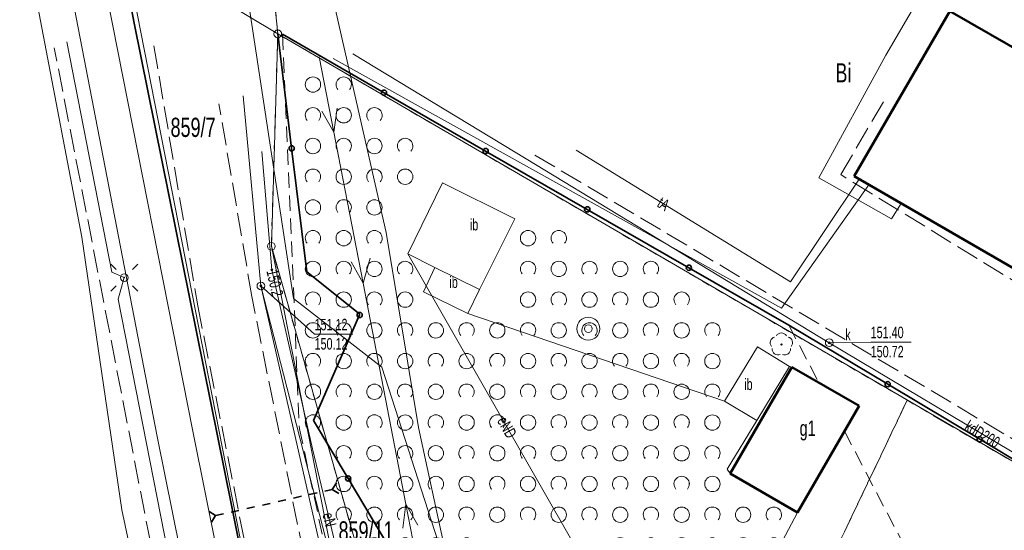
# Model space of a CAD drawing. Header units: millimetres. Extents: x 7509325 to 7510261, y 5702462 to 5703755.
# Tile 17 of 26: x 7509715 to 7509779, y 5702905 to 5702939. Entities that reach past the tile are written whole.
import ezdxf
from ezdxf.enums import TextEntityAlignment as Align

# ---------------------------------------------------------------- set-up
doc = ezdxf.new("R2010")
doc.units = ezdxf.units.MM
for name, pattern in [('1_14', [1, -1]), ('1_OTDI', [0]), ('1_OTKC', [1.5, 1, -0.5]), ('1_OTKJ', [2, 1.5, -0.5]), ('1_OTKR', [0]), ('1_OTZI', [1.5, 1, -0.5]), ('1_OTZK', [1.5, 1, -0.5]), ('3_EGBU_A', [0]), ('4_SUEP_A', [0]), ('4_SUKP', [0]), ('4_SULO', [0]), ('4_SUTP_A', [0]), ('4_SUWP', [0]), ('GDE', [0]), ('GUK', [2, 1.5, -0.5]), ('GUZ', [1, 0.5, -0.5])]:
    doc.linetypes.add(name, pattern=pattern)
for name, color, linetype, lineweight in [('Dzialki', 7, 'GDE', 18), ('EGBB_E_T_0', 7, 'Continuous', 20), ('EGBB_L_0', 7, '3_EGBU_A', 50), ('Numery_dzialek', 7, 'Continuous', 13), ('Numery_uzytkow', 7, 'Continuous', 13), ('OTD_E_T_7', 7, 'Continuous', 0), ('OTD_L_14', 7, '1_OTDI', 18), ('OTK_L_0', 7, '1_OTKJ', 18), ('OTK_L_2', 7, '1_OTKC', 18), ('OTK_L_5', 7, 'Continuous', 18), ('OTK_L_8', 7, 'Continuous', 35), ('OTO_L_0', 7, 'Continuous', 35), ('OTZ_L_1', 7, '1_OTZK', 18), ('Punkty', 7, 'Continuous', 18), ('SUE_T_3', 7, 'Continuous', 18), ('SUEP_E_T_0', 1, 'Continuous', 0), ('SUEP_L_0', 1, '4_SUEP_A', 18), ('SUER_T_0', 1, 'Continuous', 18), ('SUL_L_1', 7, '4_SULO', 35), ('SUP_T_0', 7, 'Continuous', 18), ('SUW_T_3', 5, 'Continuous', 18), ('SUWP_L_0', 5, '4_SUWP', 18), ('Uzytki', 7, 'GUZ', 18)]:
    doc.layers.add(name, color=color, linetype=linetype, lineweight=lineweight)
for name, color, linetype, lineweight, true_color in [('Kontury', 7, 'GUK', 18, 0x008000), ('OTZ_T_0', 7, 'Continuous', 18, 0x008000), ('SUK_E_T_4', 7, 'Continuous', 0, 0x803300), ('SUK_T_3', 7, 'Continuous', 18, 0x803300), ('SUKP_E_T_0', 7, 'Continuous', 0, 0x803300), ('SUKP_L_0', 7, '4_SUKP', 18, 0x803300), ('SUKR_T_0', 7, 'Continuous', 18, 0x803300), ('SUTP_E_T_0', 7, 'Continuous', 0, 0xff9100), ('SUTP_L_0', 7, '4_SUTP_A', 18, 0xff9100), ('SUTR_T_0', 7, 'Continuous', 18, 0xff9100)]:
    doc.layers.add(name, color=color, linetype=linetype, lineweight=lineweight, true_color=true_color)

# ---------------------------------------------------------------- blocks, each defined once
blk = doc.blocks.new('GRT')
at = {"linetype": 'Continuous'}
blk.add_circle((0, 0), 0.25, dxfattribs=at)
blk = doc.blocks.new('1_OTZK')
at = {"linetype": 'Continuous'}
for centre in [(-1, 1), (1, -1)]:
    blk.add_circle(centre, 0.5, dxfattribs=at)
for centre, start, end in [((1, 1), 318.59038, 221.40962), ((-1, -1), 318.70311, 221.29689)]:
    blk.add_arc(centre, 0.5, start, end, dxfattribs=at)
blk = doc.blocks.new('1_OTZL')
at = {"linetype": 'Continuous'}
blk.add_circle((0, 0), 0.045, dxfattribs=at)
for centre, start, end in [((0, 0.375), 30.14012, 149.85988), ((-0.357, 0.116), 102.14447, 221.86002), ((0.357, 0.116), 318.13998, 77.85553), ((-0.22, -0.303), 174.14818, 293.85423), ((0.22, -0.303), 246.14577, 5.85182)]:
    blk.add_arc(centre, 0.375, start, end, dxfattribs=at)
blk = doc.blocks.new('4_SUEO_W')
at = {"linetype": 'Continuous'}
for p, q in [((-0.53035, 0.53035), (-0.8839, 0.8839)), ((0.53035, 0.53035), (0.8839, 0.8839)), ((-0.53035, -0.53035), (-0.8839, -0.8839)), ((0.53035, -0.53035), (0.8839, -0.8839))]:
    blk.add_line(p, q, dxfattribs=at)
blk.add_circle((0, 0), 0.025, dxfattribs=at)
blk = doc.blocks.new('4_SUPP')
at = {"linetype": 'Continuous'}
blk.add_circle((0, 0), 0.25, dxfattribs=at)
blk = doc.blocks.new('4_SUPS')
at = {"linetype": 'Continuous'}
blk.add_circle((0, 0), 0.0625, dxfattribs=at)
blk = doc.blocks.new('4_SUKS')
at = {"linetype": 'Continuous'}
blk.add_circle((0, 0), 0.25, dxfattribs=at)
blk = doc.blocks.new('4_SUPK')
at = {"linetype": 'Continuous'}
blk.add_circle((0, 0), 0.25, dxfattribs=at)
blk = doc.blocks.new('4_SUWS')
at = {"linetype": 'Continuous'}
for radius in [0.75, 0.25]:
    blk.add_circle((0, 0), radius, dxfattribs=at)

msp = doc.modelspace()

# ---------------------------------------------------------------- linework, layer by layer
at = {"layer": 'Dzialki'}
for p, q in [((7509731.71, 5702937.72), (7509729.58, 5702959.29)), ((7509721.64, 5702943.77), (7509730.34, 5702899.35)), ((7509721.64, 5702943.77), (7509731.71, 5702937.72)), ((7509731.71, 5702937.72), (7509731.29, 5702923.89)), ((7509936.19, 5702818.72), (7509731.71, 5702937.72)), ((7509731.29, 5702923.89), (7509736.15, 5702899.13)), ((7509731.29, 5702923.89), (7509738, 5702900.24))]:
    msp.add_line(p, q, dxfattribs=at)
at = {"layer": 'EGBB_L_0', "linetype": '3_EGBU_A'}
for p, q in [((7509769.23, 5702928.45), (7509775.45, 5702939.2)), ((7509775.45, 5702939.2), (7509807, 5702921.06)), ((7509786.19, 5702918.64), (7509769.23, 5702928.45)), ((7509765.17, 5702916.02), (7509763.16, 5702912.55)), ((7509769.55, 5702913.51), (7509765.17, 5702916.02)), ((7509769.55, 5702913.51), (7509765.54, 5702906.57)), ((7509763.16, 5702912.55), (7509761.16, 5702909.1)), ((7509765.54, 5702906.57), (7509761.16, 5702909.1))]:
    msp.add_line(p, q, dxfattribs=at)
at = {"layer": 'Kontury'}
for p, q in [((7509772.68, 5702913.87), (7509758.05, 5702883.2)), ((7509813.71, 5702890), (7509772.68, 5702913.87))]:
    msp.add_line(p, q, dxfattribs=at)
at = {"layer": 'OTD_L_14', "linetype": '1_OTDI'}
for p, q in [((7509742.431, 5702928.018), (7509740.166, 5702923.395)), ((7509747.134, 5702925.683), (7509742.431, 5702928.018)), ((7509744.849, 5702921.071), (7509747.134, 5702925.683)), ((7509740.166, 5702923.395), (7509741.937, 5702922.517)), ((7509741.937, 5702922.517), (7509741.199, 5702920.936)), ((7509741.937, 5702922.517), (7509744.849, 5702921.071)), ((7509741.199, 5702920.936), (7509744.074, 5702919.509)), ((7509744.074, 5702919.509), (7509744.849, 5702921.071)), ((7509762.927, 5702917.339), (7509760.79, 5702913.815)), ((7509765.022, 5702916.068), (7509762.927, 5702917.339)), ((7509762.885, 5702912.544), (7509765.022, 5702916.068)), ((7509760.79, 5702913.815), (7509762.885, 5702912.544))]:
    msp.add_line(p, q, dxfattribs=at)
at = {"layer": 'OTK_L_0', "linetype": '1_OTKJ'}
for p, q in [((7509726.49, 5702888.82), (7509717.16, 5702936.82)), ((7509723.65, 5702936.93), (7509726.5, 5702920.02)), ((7509768.352, 5702928.558), (7509771.346, 5702933.642)), ((7509730.02, 5702920.62), (7509727.88, 5702933.17)), ((7509780.683, 5702910.671), (7509748.019, 5702930.085)), ((7509785.745, 5702917.857), (7509768.352, 5702928.558)), ((7509726.5, 5702920.02), (7509730.28, 5702900.99)), ((7509733.78, 5702901.87), (7509730.02, 5702920.62))]:
    msp.add_line(p, q, dxfattribs=at)
at = {"layer": 'OTK_L_2', "linetype": '1_OTKC'}
msp.add_line((7509807.003, 5702921.062), (7509775.45, 5702939.2), dxfattribs=at)
at = {"layer": 'OTK_L_5', "linetype": '1_OTKR'}
for p, q in [((7509718.29, 5702940.35), (7509723.85, 5702911.5)), ((7509726.2, 5702911.74), (7509720.63, 5702940.02)), ((7509732.74, 5702879.3), (7509726.2, 5702911.74)), ((7509723.85, 5702911.5), (7509730.45, 5702879.11))]:
    msp.add_line(p, q, dxfattribs=at)
at = {"layer": 'OTK_L_8', "linetype": '1_OTKJ'}
for p, q in [((7509735.26, 5702908.07), (7509735.525, 5702908.488)), ((7509733.756, 5702907.732), (7509734.264, 5702907.846)), ((7509734.772, 5702907.96), (7509735.26, 5702908.07)), ((7509735.26, 5702908.07), (7509735.678, 5702907.805)), ((7509731.724, 5702907.274), (7509732.232, 5702907.389)), ((7509732.74, 5702907.503), (7509733.248, 5702907.617)), ((7509727.242, 5702906.625), (7509727.66, 5702906.36)), ((7509728.676, 5702906.589), (7509729.184, 5702906.703)), ((7509729.692, 5702906.817), (7509730.2, 5702906.932)), ((7509730.708, 5702907.046), (7509731.216, 5702907.16)), ((7509727.395, 5702905.942), (7509727.66, 5702906.36)), ((7509727.66, 5702906.36), (7509728.168, 5702906.474))]:
    msp.add_line(p, q, dxfattribs=at)
at = {"layer": 'OTO_L_0'}
for p, q in [((7509731.709, 5702937.717), (7509732.613, 5702930.271)), ((7509738.625, 5702933.892), (7509732.01, 5702937.69)), ((7509745.24, 5702930.093), (7509738.625, 5702933.892)), ((7509732.613, 5702930.271), (7509733.59, 5702922.23)), ((7509751.856, 5702926.295), (7509745.24, 5702930.093)), ((7509758.471, 5702922.497), (7509751.856, 5702926.295)), ((7509733.59, 5702922.23), (7509737.06, 5702919.47)), ((7509764.975, 5702918.762), (7509758.471, 5702922.497)), ((7509734.038, 5702912.548), (7509737.039, 5702919.421)), ((7509737.039, 5702919.421), (7509737.06, 5702919.47)), ((7509764.975, 5702918.762), (7509771.412, 5702914.912)), ((7509771.412, 5702914.912), (7509777.403, 5702911.329)), ((7509736.293, 5702908.772), (7509734.038, 5702912.548)), ((7509777.403, 5702911.329), (7509783.395, 5702907.745)), ((7509740.14, 5702902.334), (7509736.293, 5702908.772))]:
    msp.add_line(p, q, dxfattribs=at)
for centre in [(7509738.625, 5702933.892), (7509732.613, 5702930.271), (7509745.24, 5702930.093), (7509751.856, 5702926.295), (7509758.471, 5702922.497), (7509737.039, 5702919.421), (7509771.412, 5702914.912), (7509777.403, 5702911.329), (7509736.293, 5702908.772)]:
    msp.add_circle(centre, 0.17, dxfattribs=at)
at = {"layer": 'OTZ_L_1', "linetype": '1_OTZI'}
for p, q in [((7509732.01, 5702937.69), (7509733.12, 5702912)), ((7509764.975, 5702918.762), (7509766.943, 5702915.004)), ((7509733.12, 5702912), (7509737.93, 5702889.83)), ((7509768.593, 5702911.853), (7509795, 5702861.42))]:
    msp.add_line(p, q, dxfattribs=at)
at = {"layer": 'OTZ_L_1', "linetype": '1_14'}
for p, q in [((7509764.975, 5702918.762), (7509732.01, 5702937.69)), ((7509742.431, 5702928.018), (7509740.166, 5702923.395)), ((7509747.134, 5702925.683), (7509742.431, 5702928.018)), ((7509744.849, 5702921.071), (7509747.134, 5702925.683)), ((7509740.166, 5702923.395), (7509741.937, 5702922.517)), ((7509741.937, 5702922.517), (7509741.199, 5702920.936)), ((7509741.199, 5702920.936), (7509744.074, 5702919.509)), ((7509744.074, 5702919.509), (7509744.849, 5702921.071)), ((7509760.79, 5702913.815), (7509744.074, 5702919.509)), ((7509760.79, 5702913.815), (7509762.927, 5702917.339)), ((7509762.927, 5702917.339), (7509765.022, 5702916.068)), ((7509765.022, 5702916.068), (7509765.17, 5702916.02)), ((7509765.17, 5702916.02), (7509766.943, 5702915.004)), ((7509762.885, 5702912.544), (7509760.79, 5702913.815)), ((7509760.965, 5702909.377), (7509762.885, 5702912.544)), ((7509768.593, 5702911.853), (7509765.54, 5702906.57)), ((7509761.16, 5702909.1), (7509760.965, 5702909.377)), ((7509765.54, 5702906.57), (7509761.16, 5702909.1)), ((7509761.565, 5702899.128), (7509765.54, 5702906.57))]:
    msp.add_line(p, q, dxfattribs=at)
at = {"layer": 'SUEP_L_0', "linetype": '4_SUEP_A'}
for p, q in [((7509728.686, 5702907.047), (7509722.354, 5702938.413)), ((7509720.916, 5702922.213), (7509717.978, 5702937.211)), ((7509734.411, 5702936.22), (7509735.363, 5702931.311)), ((7509735.311, 5702936.111), (7509764.501, 5702919.863)), ((7509735.568, 5702932.879), (7509735.363, 5702931.311)), ((7509735.363, 5702931.311), (7509734.586, 5702932.688)), ((7509735.363, 5702931.311), (7509737.266, 5702921.494)), ((7509731.33, 5702922.36), (7509730.67, 5702930.07)), ((7509764.501, 5702919.863), (7509770.194, 5702927.892)), ((7509740.166, 5702923.395), (7509751.653, 5702903.351)), ((7509737.266, 5702921.494), (7509736.49, 5702922.871)), ((7509737.717, 5702923.109), (7509737.266, 5702921.494)), ((7509721.716, 5702921.854), (7509720.916, 5702922.213)), ((7509733.96, 5702910.7), (7509731.33, 5702922.36)), ((7509721.328, 5702920.454), (7509721.716, 5702921.854)), ((7509737.266, 5702921.494), (7509740.054, 5702907.116)), ((7509725.342, 5702899.957), (7509721.328, 5702920.454)), ((7509736.75, 5702899.17), (7509733.96, 5702910.7)), ((7509734.361, 5702879.437), (7509728.686, 5702907.047)), ((7509740.054, 5702907.116), (7509739.849, 5702905.548)), ((7509740.054, 5702907.116), (7509741.958, 5702897.299)), ((7509740.831, 5702905.738), (7509740.054, 5702907.116))]:
    msp.add_line(p, q, dxfattribs=at)
at = {"layer": 'SUKP_L_0', "linetype": '4_SUKP'}
for p, q in [((7509747.869, 5702929.584), (7509736.591, 5702936.422)), ((7509767.604, 5702917.616), (7509747.869, 5702929.584)), ((7509787.279, 5702905.878), (7509767.604, 5702917.616))]:
    msp.add_line(p, q, dxfattribs=at)
at = {"layer": 'SUKR_T_0', "linetype": 'Continuous', "lineweight": 0}
for p, q in [((7509767.604, 5702917.616), (7509770.304, 5702917.659)), ((7509770.304, 5702917.659), (7509772.937, 5702917.662))]:
    msp.add_line(p, q, dxfattribs=at)
at = {"layer": 'SUL_L_1', "linetype": '4_SULO'}
for p, q in [((7509722.354, 5702938.413), (7509719.711, 5702952.915)), ((7509728.686, 5702907.047), (7509722.354, 5702938.413)), ((7509734.361, 5702879.437), (7509728.686, 5702907.047))]:
    msp.add_line(p, q, dxfattribs=at)
at = {"layer": 'SUTP_L_0', "linetype": '4_SUTP_A'}
for p, q in [((7509714.909, 5702945.668), (7509718.953, 5702924.481)), ((7509738.754, 5702924.784), (7509734.351, 5702944.25)), ((7509729.463, 5702933.684), (7509730.608, 5702921.314)), ((7509751.129, 5702930.148), (7509765.08, 5702921.584)), ((7509765.08, 5702921.584), (7509769.561, 5702928.258)), ((7509718.953, 5702924.481), (7509721.554, 5702906.733)), ((7509740.859, 5702912.095), (7509738.754, 5702924.784)), ((7509730.608, 5702921.314), (7509739.136, 5702888.122)), ((7509735.543, 5702899.598), (7509730.608, 5702921.314)), ((7509744.378, 5702895.948), (7509740.859, 5702912.095)), ((7509721.554, 5702906.733), (7509727.365, 5702879.658))]:
    msp.add_line(p, q, dxfattribs=at)
at = {"layer": 'SUTR_T_0', "linetype": 'Continuous', "lineweight": 0}
for p, q in [((7509730.608, 5702921.314), (7509734.101, 5702918.168)), ((7509734.101, 5702918.168), (7509736.598, 5702918.171))]:
    msp.add_line(p, q, dxfattribs=at)
at = {"layer": 'SUWP_L_0', "linetype": '4_SUWP'}
for p, q in [((7509728.103, 5702950.953), (7509732.739, 5702920.497)), ((7509775.306, 5702943.177), (7509771.283, 5702936.332)), ((7509771.283, 5702936.332), (7509766.922, 5702928.356)), ((7509766.922, 5702928.356), (7509771.655, 5702925.672)), ((7509771.655, 5702925.672), (7509772.292, 5702926.679)), ((7509732.739, 5702920.497), (7509738.474, 5702916.023)), ((7509738.474, 5702916.023), (7509742.629, 5702903.207))]:
    msp.add_line(p, q, dxfattribs=at)
at = {"layer": 'Uzytki'}
for p, q in [((7509729.58, 5702959.29), (7509731.71, 5702937.72)), ((7509731.71, 5702937.72), (7509731.29, 5702923.89)), ((7509731.71, 5702937.72), (7509772.68, 5702913.87)), ((7509731.29, 5702923.89), (7509738, 5702900.24)), ((7509758.05, 5702883.2), (7509772.68, 5702913.87)), ((7509772.68, 5702913.87), (7509813.71, 5702890))]:
    msp.add_line(p, q, dxfattribs=at)

# ---------------------------------------------------------------- block references
at = {"layer": 'OTZ_L_1'}
for p in [(7509735, 5702933.42), (7509737, 5702931.42), (7509735, 5702929.42), (7509739, 5702929.42), (7509737, 5702927.42), (7509735, 5702925.42), (7509737, 5702923.42), (7509749, 5702923.42), (7509735, 5702921.42), (7509739, 5702921.42), (7509751, 5702921.42), (7509755, 5702921.42), (7509737, 5702919.42), (7509749, 5702919.42), (7509753, 5702919.42), (7509757, 5702919.42), (7509735, 5702917.42), (7509739, 5702917.42), (7509743, 5702917.42), (7509747, 5702917.42), (7509751, 5702917.42), (7509755, 5702917.42), (7509759, 5702917.42), (7509737, 5702915.42), (7509741, 5702915.42), (7509745, 5702915.42), (7509749, 5702915.42), (7509753, 5702915.42), (7509757, 5702915.42), (7509735, 5702913.42), (7509739, 5702913.42), (7509743, 5702913.42), (7509747, 5702913.42), (7509751, 5702913.42), (7509755, 5702913.42), (7509759, 5702913.42), (7509737, 5702911.42), (7509741, 5702911.42), (7509745, 5702911.42), (7509749, 5702911.42), (7509753, 5702911.42), (7509757, 5702911.42), (7509739, 5702909.42), (7509743, 5702909.42), (7509747, 5702909.42), (7509751, 5702909.42), (7509755, 5702909.42), (7509759, 5702909.42), (7509737, 5702907.42), (7509741, 5702907.42), (7509745, 5702907.42), (7509749, 5702907.42), (7509753, 5702907.42), (7509757, 5702907.42), (7509739, 5702905.42), (7509743, 5702905.42), (7509755, 5702905.42), (7509759, 5702905.42), (7509763, 5702905.42)]:
    msp.add_blockref('1_OTZK', p, dxfattribs=at)
at = {"layer": 'OTZ_T_0'}
msp.add_blockref('1_OTZL', (7509764.49, 5702917.5), dxfattribs=at)
at = {"layer": 'Punkty'}
for p in [(7509731.71, 5702937.72), (7509731.29, 5702923.89)]:
    msp.add_blockref('GRT', p, dxfattribs=at)
at = {"layer": 'SUE_T_3'}
for name in ['4_SUEO_W', '4_SUPP']:
    msp.add_blockref(name, (7509721.716, 5702921.854), dxfattribs=at)
at = {"layer": 'SUER_T_0'}
msp.add_blockref('4_SUPS', (7509731.33, 5702922.36), dxfattribs=at)
at = {"layer": 'SUK_T_3'}
msp.add_blockref('4_SUKS', (7509767.604, 5702917.616), dxfattribs=at)
at = {"layer": 'SUKR_T_0', "rotation": 0.06564176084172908}
msp.add_blockref('4_SUPS', (7509767.604, 5702917.616), dxfattribs=at)
at = {"layer": 'SUP_T_0'}
msp.add_blockref('4_SUPK', (7509730.608, 5702921.314), dxfattribs=at)
at = {"layer": 'SUTR_T_0', "rotation": 0.06564176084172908}
msp.add_blockref('4_SUPS', (7509730.608, 5702921.314), dxfattribs=at)
at = {"layer": 'SUW_T_3'}
msp.add_blockref('4_SUWS', (7509751.922, 5702918.528), dxfattribs=at)

# ---------------------------------------------------------------- texts
at = {"layer": 'EGBB_E_T_0', "width": 0.7}
msp.add_text('g1', height=1, dxfattribs=at).set_placement((7509765.679, 5702911.55))
at = {"layer": 'Numery_dzialek', "width": 0.7}
for s, p in [('859/7', (7509724.73, 5702932.26)), ('859/11', (7509735.665, 5702905.987))]:
    msp.add_text(s, height=1.25, dxfattribs=at).set_placement(p, align=Align.TOP_LEFT)
at = {"layer": 'Numery_uzytkow', "width": 0.7}
msp.add_text('Bi', height=1.25, dxfattribs=at).set_placement((7509768.01, 5702935.81), align=Align.TOP_LEFT)
at = {"layer": 'OTD_E_T_7', "lineweight": 9, "width": 0.7}
for p in [(7509744.487, 5702925.316), (7509743.155, 5702921.568), (7509762.346, 5702914.925)]:
    msp.add_text('ib', height=0.75, dxfattribs=at).set_placement(p, align=Align.MIDDLE)
at = {"layer": 'SUEP_E_T_0', "lineweight": 9, "width": 0.7}
msp.add_text('eND', height=0.75, rotation=299.81667, dxfattribs=at).set_placement((7509746.284, 5702912.72), align=Align.MIDDLE_LEFT)
msp.add_text('eN', height=0.75, rotation=283.60281, dxfattribs=at).set_placement((7509735.073, 5702906.099), align=Align.MIDDLE)
at = {"layer": 'SUER_T_0', "lineweight": 9, "width": 0.7}
msp.add_text('150.2', height=0.75, rotation=282.71078, dxfattribs=at).set_placement((7509731.33, 5702922.36), align=Align.MIDDLE_LEFT)
at = {"layer": 'SUK_E_T_4', "lineweight": 9, "width": 0.7}
msp.add_text('k', height=0.75, dxfattribs=at).set_placement((7509768.654, 5702918.138), align=Align.MIDDLE_LEFT)
at = {"layer": 'SUKP_E_T_0', "lineweight": 9, "width": 0.7}
msp.add_text('kdD200', height=0.75, rotation=329.17907, dxfattribs=at).set_placement((7509776.542, 5702912.284), align=Align.MIDDLE_LEFT)
at = {"layer": 'SUKR_T_0', "lineweight": 9, "width": 0.7}
for s, p in [('151.40', (7509770.303, 5702918.659)), ('150.72', (7509770.305, 5702917.409))]:
    msp.add_text(s, height=0.75, rotation=0.06564, dxfattribs=at).set_placement(p, align=Align.TOP_LEFT)
at = {"layer": 'SUTP_E_T_0', "lineweight": 9, "width": 0.7}
msp.add_text('tA', height=0.75, rotation=328.45353, dxfattribs=at).set_placement((7509756.536, 5702926.829), align=Align.MIDDLE_LEFT)
at = {"layer": 'SUTR_T_0', "lineweight": 9, "width": 0.7}
for s, p in [('151.12', (7509734.1, 5702919.168)), ('150.12', (7509734.102, 5702917.918))]:
    msp.add_text(s, height=0.75, rotation=0.06564, dxfattribs=at).set_placement(p, align=Align.TOP_LEFT)

doc.saveas('drawing.dxf')
